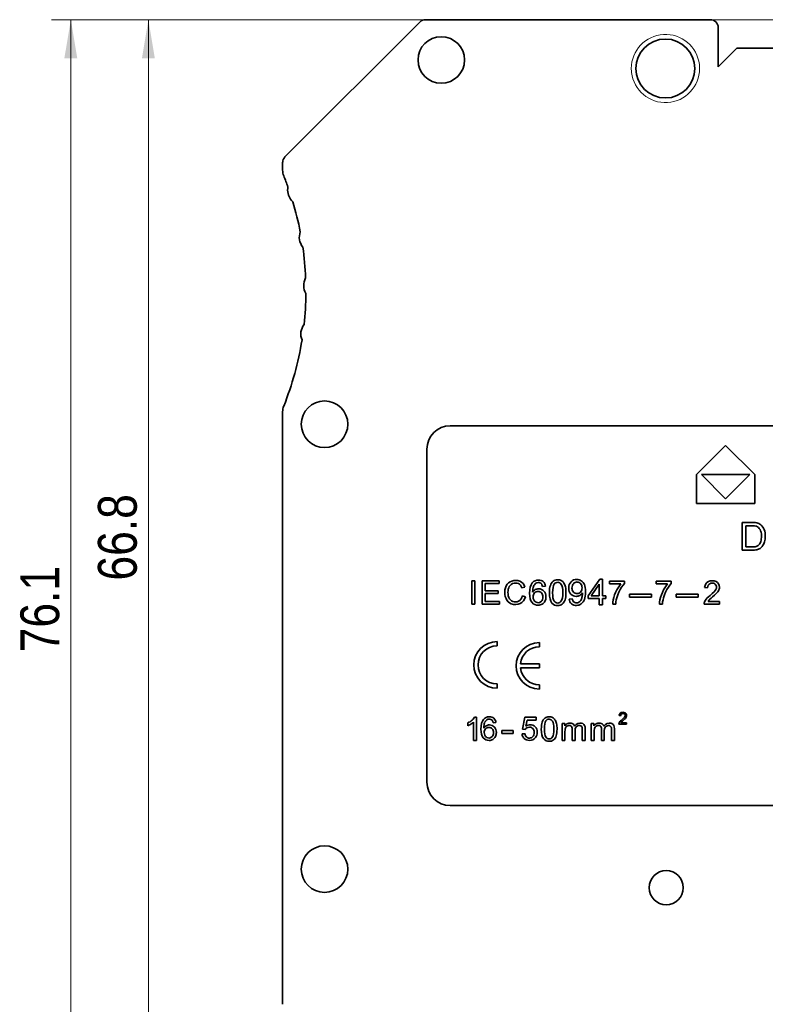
# Model space of a CAD drawing. Header units: millimetres. Extents: x 6 to 292, y 5 to 204.
# Tile 3 of 21: x 56 to 104, y 53 to 117. Entities that reach past the tile are written whole.
import ezdxf
from ezdxf.enums import TextEntityAlignment as Align

# ---------------------------------------------------------------- set-up
doc = ezdxf.new("R2010")
doc.units = ezdxf.units.MM
for name, color, linetype in [('可见', 7, 'Continuous'), ('尺寸层', 7, 'Continuous'), ('相切', 7, 'Continuous')]:
    doc.layers.add(name, color=color, linetype=linetype)
doc.styles.add('SEACAD_Arial_Narrow', font='ARIALN.TTF')
doc.dimstyles.new('DEGSON', dxfattribs={"dimtxt": 2.5, "dimasz": 2.5, "dimexe": 1.25, "dimexo": 0.75, "dimgap": 0.75, "dimtad": 1, "dimdec": 3, "dimdsep": 46, "dimtxsty": 'SEACAD_Arial_Narrow', "dimblk1": '_SE_FILLED', "dimblk2": '_SE_FILLED', "dimsah": 1, "dimcen": 1.25, "dimadec": 1, "dimazin": 0, "dimtfac": 0.7, "dimtdec": 3, "dimtmove": 0, "dimatfit": 3, "dimfxl": 1, "dimtolj": 1, "dimarcsym": 0})

# ---------------------------------------------------------------- blocks, each defined once
blk = doc.blocks.new('SE4')
at = {"layer": '可见', "color": 7, "linetype": 'Continuous', "lineweight": 35}
for p, q in [((72.712, 107.679), (81.419, 116.386)), ((81.773, 116.533), (100.14, 116.533)), ((84.979, 116.533), (81.773, 116.533)), ((87.447, 116.533), (84.979, 116.533)), ((92.384, 116.533), (87.447, 116.533)), ((94.852, 116.533), (92.384, 116.533)), ((100.14, 116.533), (94.852, 116.533)), ((100.64, 116.033), (100.64, 113.493)), ((100.64, 113.493), (101.84, 114.693)), ((101.84, 114.693), (113.74, 114.693)), ((72.565, 107.326), (72.565, 106.827)), ((72.565, 53.01), (72.565, 91.239)), ((132.215, 90.333), (83.365, 90.333)), ((101.118, 89.064), (99.244, 87.189)), ((102.994, 87.189), (101.118, 89.064)), ((81.865, 88.833), (81.865, 67.333)), ((99.244, 87.189), (99.244, 85.314)), ((99.557, 87.189), (102.676, 87.189)), ((101.119, 85.631), (99.557, 87.189)), ((102.676, 87.189), (101.119, 85.631)), ((102.994, 85.314), (102.994, 87.189)), ((99.244, 85.314), (102.994, 85.314)), ((102.192, 84.097), (102.81, 84.097)), ((102.192, 82.305), (102.192, 84.097)), ((102.807, 83.885), (102.429, 83.885)), ((102.429, 83.885), (102.43, 82.516)), ((102.839, 82.305), (102.192, 82.305)), ((102.43, 82.516), (102.812, 82.516)), ((84.762, 78.829), (84.762, 80.329)), ((84.762, 80.329), (84.96, 80.329)), ((84.96, 80.329), (84.96, 78.829)), ((85.431, 78.829), (85.431, 80.329)), ((85.431, 80.329), (86.515, 80.329)), ((86.515, 80.152), (85.629, 80.152)), ((85.629, 80.152), (85.629, 79.692)), ((86.515, 80.329), (86.515, 80.152)), ((86.973, 79.999), (87.041, 80.106)), ((87.041, 80.106), (87.126, 80.194)), ((87.126, 80.194), (87.227, 80.264)), ((87.228, 80.04), (87.174, 79.966)), ((87.227, 80.264), (87.341, 80.314)), ((87.298, 80.102), (87.228, 80.04)), ((87.382, 80.148), (87.298, 80.102)), ((87.341, 80.314), (87.462, 80.344)), ((87.478, 80.175), (87.382, 80.148)), ((87.462, 80.344), (87.591, 80.354)), ((87.587, 80.184), (87.478, 80.175)), ((87.681, 80.176), (87.587, 80.184)), ((87.591, 80.354), (87.733, 80.342)), ((87.765, 80.151), (87.681, 80.176)), ((87.733, 80.342), (87.859, 80.303)), ((87.836, 80.11), (87.765, 80.151)), ((87.897, 80.05), (87.836, 80.11)), ((87.859, 80.303), (87.969, 80.24)), ((87.948, 79.971), (87.897, 80.05)), ((87.969, 80.24), (88.061, 80.153)), ((88.061, 80.153), (88.133, 80.045)), ((88.133, 80.045), (88.183, 79.917)), ((92.261, 79.368), (93.011, 80.433)), ((92.974, 80.109), (92.459, 79.368)), ((92.974, 79.368), (92.974, 80.109)), ((93.011, 80.433), (93.175, 80.433)), ((93.175, 80.433), (93.176, 79.369)), ((93.633, 80.132), (93.633, 80.309)), ((93.633, 80.309), (94.604, 80.309)), ((94.368, 80.132), (93.633, 80.132)), ((94.276, 80.018), (94.368, 80.132)), ((94.509, 80.053), (94.414, 79.918)), ((94.604, 80.166), (94.509, 80.053)), ((94.604, 80.309), (94.604, 80.166)), ((96.647, 80.132), (96.647, 80.309)), ((96.647, 80.309), (97.618, 80.309)), ((97.382, 80.132), (96.647, 80.132)), ((97.29, 80.018), (97.382, 80.132)), ((97.523, 80.053), (97.428, 79.918)), ((97.618, 80.166), (97.523, 80.053)), ((97.618, 80.309), (97.618, 80.166)), ((99.792, 80.031), (99.841, 80.139)), ((99.841, 80.139), (99.913, 80.224)), ((99.913, 80.224), (100.008, 80.286)), ((99.993, 80.042), (99.966, 79.969)), ((100.037, 80.102), (99.993, 80.042)), ((100.008, 80.286), (100.121, 80.323)), ((100.096, 80.147), (100.037, 80.102)), ((100.167, 80.173), (100.096, 80.147)), ((100.121, 80.323), (100.254, 80.335)), ((100.25, 80.182), (100.167, 80.173)), ((100.328, 80.174), (100.25, 80.182)), ((100.254, 80.335), (100.388, 80.322)), ((100.396, 80.149), (100.328, 80.174)), ((100.388, 80.322), (100.502, 80.282)), ((100.454, 80.107), (100.396, 80.149)), ((100.498, 80.053), (100.454, 80.107)), ((100.524, 79.992), (100.498, 80.053)), ((100.502, 80.282), (100.596, 80.215)), ((100.596, 80.215), (100.666, 80.129)), ((100.666, 80.129), (100.708, 80.03)), ((85.629, 79.692), (86.459, 79.692)), ((86.459, 79.516), (85.629, 79.516)), ((85.629, 79.516), (85.629, 79.006)), ((86.459, 79.692), (86.459, 79.516)), ((86.883, 79.59), (86.893, 79.74)), ((86.892, 79.45), (86.883, 79.59)), ((86.918, 79.316), (86.892, 79.45)), ((86.893, 79.74), (86.923, 79.876)), ((86.923, 79.876), (86.973, 79.999)), ((87.093, 79.689), (87.088, 79.591)), ((87.088, 79.591), (87.094, 79.469)), ((87.109, 79.785), (87.093, 79.689)), ((87.094, 79.469), (87.112, 79.357)), ((87.135, 79.879), (87.109, 79.785)), ((87.174, 79.966), (87.135, 79.879)), ((87.988, 79.871), (87.948, 79.971)), ((88.183, 79.917), (87.988, 79.871)), ((89.508, 79.987), (89.314, 79.972)), ((93.913, 79.256), (93.963, 79.422)), ((93.963, 79.422), (94.027, 79.583)), ((94.027, 79.583), (94.103, 79.74)), ((94.103, 79.74), (94.188, 79.887)), ((94.161, 79.417), (94.103, 79.241)), ((94.234, 79.591), (94.161, 79.417)), ((94.188, 79.887), (94.276, 80.018)), ((94.32, 79.761), (94.234, 79.591)), ((94.414, 79.918), (94.32, 79.761)), ((94.917, 79.279), (94.917, 79.464)), ((94.917, 79.464), (96.332, 79.464)), ((96.332, 79.464), (96.332, 79.279)), ((96.927, 79.256), (96.977, 79.422)), ((96.977, 79.422), (97.041, 79.583)), ((97.041, 79.583), (97.117, 79.74)), ((97.117, 79.74), (97.202, 79.887)), ((97.175, 79.417), (97.117, 79.241)), ((97.248, 79.591), (97.175, 79.417)), ((97.202, 79.887), (97.29, 80.018)), ((97.334, 79.761), (97.248, 79.591)), ((97.428, 79.918), (97.334, 79.761)), ((97.931, 79.279), (97.931, 79.464)), ((97.931, 79.464), (99.346, 79.464)), ((99.346, 79.464), (99.346, 79.279)), ((99.767, 79.901), (99.792, 80.031)), ((99.956, 79.882), (99.767, 79.901)), ((99.966, 79.969), (99.956, 79.882)), ((100.116, 79.383), (100.261, 79.508)), ((100.261, 79.508), (100.371, 79.614)), ((100.371, 79.614), (100.446, 79.701)), ((100.493, 79.486), (100.398, 79.398)), ((100.446, 79.701), (100.494, 79.778)), ((100.562, 79.558), (100.493, 79.486)), ((100.494, 79.778), (100.523, 79.852)), ((100.523, 79.852), (100.532, 79.922)), ((100.532, 79.922), (100.524, 79.992)), ((100.614, 79.621), (100.562, 79.558)), ((100.655, 79.682), (100.614, 79.621)), ((100.685, 79.741), (100.655, 79.682)), ((100.705, 79.8), (100.685, 79.741)), ((100.717, 79.859), (100.705, 79.8)), ((100.708, 80.03), (100.722, 79.918)), ((100.722, 79.918), (100.717, 79.859)), ((84.96, 78.829), (84.762, 78.829)), ((86.55, 78.829), (85.431, 78.829)), ((85.629, 79.006), (86.55, 79.006)), ((86.55, 79.006), (86.55, 78.829)), ((86.962, 79.188), (86.918, 79.316)), ((87.023, 79.073), (86.962, 79.188)), ((87.1, 78.977), (87.023, 79.073)), ((87.194, 78.902), (87.1, 78.977)), ((87.112, 79.357), (87.143, 79.257)), ((87.143, 79.257), (87.187, 79.17)), ((87.187, 79.17), (87.245, 79.099)), ((87.305, 78.847), (87.194, 78.902)), ((87.245, 79.099), (87.317, 79.043)), ((87.436, 78.814), (87.305, 78.847)), ((87.317, 79.043), (87.398, 79.004)), ((87.398, 79.004), (87.482, 78.981)), ((87.588, 78.803), (87.436, 78.814)), ((87.482, 78.981), (87.572, 78.973)), ((87.572, 78.973), (87.677, 78.984)), ((87.736, 78.817), (87.588, 78.803)), ((87.677, 78.984), (87.771, 79.016)), ((87.868, 78.86), (87.736, 78.817)), ((87.771, 79.016), (87.854, 79.069)), ((87.854, 79.069), (87.923, 79.144)), ((87.984, 78.931), (87.868, 78.86)), ((87.923, 79.144), (87.975, 79.239)), ((87.975, 79.239), (88.01, 79.355)), ((88.081, 79.03), (87.984, 78.931)), ((88.01, 79.355), (88.209, 79.304)), ((88.156, 79.154), (88.081, 79.03)), ((88.209, 79.304), (88.156, 79.154)), ((91.037, 79.153), (91.231, 79.171)), ((92.261, 79.183), (92.261, 79.368)), ((92.974, 79.183), (92.261, 79.183)), ((92.459, 79.368), (92.974, 79.368)), ((92.974, 78.79), (92.974, 79.183)), ((93.176, 78.79), (92.974, 78.79)), ((93.176, 79.369), (93.398, 79.368)), ((93.397, 79.183), (93.176, 79.183)), ((93.176, 79.183), (93.176, 78.79)), ((93.398, 79.368), (93.397, 79.183)), ((93.843, 78.829), (93.852, 78.955)), ((94.032, 78.829), (93.843, 78.829)), ((93.852, 78.955), (93.875, 79.097)), ((93.875, 79.097), (93.913, 79.256)), ((94.047, 78.974), (94.032, 78.829)), ((94.07, 79.112), (94.047, 78.974)), ((94.103, 79.241), (94.07, 79.112)), ((96.332, 79.279), (94.917, 79.279)), ((96.857, 78.829), (96.866, 78.955)), ((97.046, 78.829), (96.857, 78.829)), ((96.866, 78.955), (96.889, 79.097)), ((96.889, 79.097), (96.927, 79.256)), ((97.061, 78.974), (97.046, 78.829)), ((97.085, 79.112), (97.061, 78.974)), ((97.117, 79.241), (97.085, 79.112)), ((99.346, 79.279), (97.931, 79.279)), ((99.732, 78.829), (99.734, 78.872)), ((100.724, 78.829), (99.732, 78.829)), ((99.734, 78.872), (99.741, 78.915)), ((99.741, 78.915), (99.754, 78.956)), ((99.754, 78.956), (99.784, 79.024)), ((99.784, 79.024), (99.824, 79.09)), ((99.824, 79.09), (99.875, 79.156)), ((99.875, 79.156), (99.939, 79.225)), ((99.939, 79.225), (100.019, 79.301)), ((100.01, 79.039), (99.988, 79.006)), ((99.988, 79.006), (100.724, 79.006)), ((100.036, 79.072), (100.01, 79.039)), ((100.019, 79.301), (100.116, 79.383)), ((100.066, 79.105), (100.036, 79.072)), ((100.11, 79.148), (100.066, 79.105)), ((100.181, 79.211), (100.11, 79.148)), ((100.278, 79.294), (100.181, 79.211)), ((100.398, 79.398), (100.278, 79.294)), ((100.724, 79.006), (100.724, 78.829)), ((86.386, 76.406), (86.386, 76.134)), ((89.112, 76.348), (89.112, 76.075)), ((87.893, 74.984), (89.112, 74.984)), ((89.112, 74.984), (89.112, 74.711)), ((87.893, 74.711), (89.112, 74.711)), ((86.386, 73.406), (86.386, 73.679)), ((89.112, 73.348), (89.112, 73.621)), ((94.291, 71.753), (94.327, 71.796)), ((94.327, 71.796), (94.375, 71.827)), ((94.375, 71.827), (94.433, 71.846)), ((94.433, 71.846), (94.5, 71.852)), ((94.5, 71.852), (94.568, 71.845)), ((94.568, 71.845), (94.625, 71.825)), ((94.625, 71.825), (94.673, 71.792)), ((94.673, 71.792), (94.708, 71.748)), ((84.501, 71.163), (84.576, 71.202)), ((84.501, 70.986), (84.501, 71.163)), ((84.576, 71.202), (84.646, 71.243)), ((84.646, 71.243), (84.711, 71.289)), ((84.711, 71.289), (84.771, 71.339)), ((84.82, 71.165), (84.762, 71.123)), ((84.771, 71.339), (84.84, 71.407)), ((84.868, 71.207), (84.82, 71.165)), ((84.84, 71.407), (84.894, 71.473)), ((84.868, 70.038), (84.868, 71.207)), ((84.894, 71.473), (84.934, 71.538)), ((84.934, 71.538), (85.052, 71.538)), ((85.052, 71.538), (85.051, 70.038)), ((86.313, 71.192), (86.13, 71.178)), ((88.029, 70.764), (88.173, 71.527)), ((88.173, 71.527), (88.912, 71.526)), ((88.319, 71.352), (88.239, 70.953)), ((88.912, 71.352), (88.319, 71.352)), ((88.912, 71.526), (88.912, 71.352)), ((90.943, 71.136), (91.008, 71.152)), ((91.008, 71.152), (91.079, 71.158)), ((91.079, 71.158), (91.155, 71.152)), ((91.155, 71.152), (91.222, 71.135)), ((91.597, 71.136), (91.728, 71.157)), ((91.728, 71.157), (91.828, 71.147)), ((91.828, 71.147), (91.912, 71.117)), ((92.825, 71.135), (92.89, 71.151)), ((92.89, 71.151), (92.961, 71.157)), ((92.961, 71.157), (93.037, 71.151)), ((93.037, 71.151), (93.104, 71.134)), ((93.479, 71.135), (93.61, 71.156)), ((93.61, 71.156), (93.71, 71.146)), ((93.71, 71.146), (93.794, 71.116)), ((94.24, 71.135), (94.247, 71.156)), ((94.247, 71.156), (94.262, 71.19)), ((94.254, 71.633), (94.266, 71.699)), ((94.349, 71.623), (94.254, 71.633)), ((94.262, 71.19), (94.282, 71.223)), ((94.266, 71.699), (94.291, 71.753)), ((94.282, 71.223), (94.308, 71.257)), ((94.308, 71.257), (94.34, 71.291)), ((94.34, 71.291), (94.381, 71.33)), ((94.354, 71.667), (94.349, 71.623)), ((94.368, 71.705), (94.354, 71.667)), ((94.376, 71.197), (94.365, 71.18)), ((94.365, 71.18), (94.737, 71.18)), ((94.39, 71.735), (94.368, 71.705)), ((94.389, 71.214), (94.376, 71.197)), ((94.381, 71.33), (94.43, 71.371)), ((94.404, 71.231), (94.389, 71.214)), ((94.42, 71.757), (94.39, 71.735)), ((94.427, 71.253), (94.404, 71.231)), ((94.456, 71.771), (94.42, 71.757)), ((94.463, 71.285), (94.427, 71.253)), ((94.43, 71.371), (94.503, 71.434)), ((94.498, 71.775), (94.456, 71.771)), ((94.512, 71.326), (94.463, 71.285)), ((94.537, 71.771), (94.498, 71.775)), ((94.503, 71.434), (94.559, 71.488)), ((94.573, 71.379), (94.512, 71.326)), ((94.572, 71.758), (94.537, 71.771)), ((94.559, 71.488), (94.597, 71.532)), ((94.601, 71.737), (94.572, 71.758)), ((94.62, 71.423), (94.573, 71.379)), ((94.597, 71.532), (94.621, 71.571)), ((94.623, 71.71), (94.601, 71.737)), ((94.656, 71.459), (94.62, 71.423)), ((94.621, 71.571), (94.635, 71.608)), ((94.636, 71.679), (94.623, 71.71)), ((94.635, 71.608), (94.64, 71.644)), ((94.64, 71.644), (94.636, 71.679)), ((94.682, 71.491), (94.656, 71.459)), ((94.702, 71.522), (94.682, 71.491)), ((94.718, 71.552), (94.702, 71.522)), ((94.708, 71.748), (94.729, 71.698)), ((94.728, 71.582), (94.718, 71.552)), ((94.734, 71.611), (94.728, 71.582)), ((94.729, 71.698), (94.736, 71.642)), ((94.736, 71.642), (94.734, 71.611)), ((94.737, 71.18), (94.737, 71.091)), ((84.561, 71.011), (84.501, 70.986)), ((84.625, 71.042), (84.561, 71.011)), ((84.695, 71.081), (84.625, 71.042)), ((84.762, 71.123), (84.695, 71.081)), ((86.697, 70.67), (87.434, 70.669)), ((86.697, 70.485), (86.697, 70.67)), ((87.434, 70.669), (87.433, 70.485)), ((88.199, 70.742), (88.029, 70.764)), ((90.578, 70.035), (90.579, 71.133)), ((90.579, 71.133), (90.745, 71.133)), ((90.745, 71.133), (90.745, 70.979)), ((90.745, 70.979), (90.784, 71.029)), ((90.765, 70.604), (90.764, 70.034)), ((90.768, 70.697), (90.765, 70.604)), ((90.778, 70.773), (90.768, 70.697)), ((90.795, 70.834), (90.778, 70.773)), ((90.784, 71.029), (90.83, 71.072)), ((90.819, 70.883), (90.795, 70.834)), ((90.851, 70.923), (90.819, 70.883)), ((90.83, 71.072), (90.883, 71.109)), ((90.892, 70.955), (90.851, 70.923)), ((90.883, 71.109), (90.943, 71.136)), ((90.938, 70.978), (90.892, 70.955)), ((90.986, 70.992), (90.938, 70.978)), ((91.037, 70.996), (90.986, 70.992)), ((91.099, 70.989), (91.037, 70.996)), ((91.149, 70.969), (91.099, 70.989)), ((91.186, 70.934), (91.149, 70.969)), ((91.211, 70.886), (91.186, 70.934)), ((91.226, 70.824), (91.211, 70.886)), ((91.222, 71.135), (91.278, 71.107)), ((91.231, 70.748), (91.226, 70.824)), ((91.231, 70.034), (91.231, 70.748)), ((91.278, 71.107), (91.325, 71.069)), ((91.325, 71.069), (91.362, 71.021)), ((91.362, 71.021), (91.388, 70.965)), ((91.388, 70.965), (91.484, 71.072)), ((91.426, 70.775), (91.417, 70.672)), ((91.417, 70.672), (91.417, 70.034)), ((91.451, 70.857), (91.426, 70.775)), ((91.494, 70.919), (91.451, 70.857)), ((91.484, 71.072), (91.597, 71.136)), ((91.549, 70.962), (91.494, 70.919)), ((91.613, 70.987), (91.549, 70.962)), ((91.686, 70.996), (91.613, 70.987)), ((91.727, 70.993), (91.686, 70.996)), ((91.765, 70.983), (91.727, 70.993)), ((91.798, 70.966), (91.765, 70.983)), ((91.826, 70.944), (91.798, 70.966)), ((91.848, 70.917), (91.826, 70.944)), ((91.864, 70.887), (91.848, 70.917)), ((91.874, 70.847), (91.864, 70.887)), ((91.88, 70.793), (91.874, 70.847)), ((91.882, 70.726), (91.88, 70.793)), ((91.881, 70.034), (91.882, 70.726)), ((91.912, 71.117), (91.979, 71.066)), ((91.979, 71.066), (92.028, 70.995)), ((92.028, 70.995), (92.057, 70.902)), ((92.057, 70.902), (92.067, 70.788)), ((92.067, 70.788), (92.066, 70.034)), ((92.46, 70.033), (92.461, 71.132)), ((92.461, 71.132), (92.627, 71.132)), ((92.627, 71.132), (92.627, 70.978)), ((92.627, 70.978), (92.666, 71.028)), ((92.647, 70.603), (92.646, 70.033)), ((92.65, 70.695), (92.647, 70.603)), ((92.66, 70.772), (92.65, 70.695)), ((92.677, 70.833), (92.66, 70.772)), ((92.666, 71.028), (92.712, 71.071)), ((92.701, 70.882), (92.677, 70.833)), ((92.733, 70.922), (92.701, 70.882)), ((92.712, 71.071), (92.765, 71.107)), ((92.774, 70.954), (92.733, 70.922)), ((92.765, 71.107), (92.825, 71.135)), ((92.82, 70.977), (92.774, 70.954)), ((92.868, 70.991), (92.82, 70.977)), ((92.919, 70.995), (92.868, 70.991)), ((92.981, 70.988), (92.919, 70.995)), ((93.031, 70.967), (92.981, 70.988)), ((93.068, 70.933), (93.031, 70.967)), ((93.093, 70.885), (93.068, 70.933)), ((93.108, 70.823), (93.093, 70.885)), ((93.104, 71.134), (93.16, 71.106)), ((93.113, 70.747), (93.108, 70.823)), ((93.113, 70.033), (93.113, 70.747)), ((93.16, 71.106), (93.207, 71.067)), ((93.207, 71.067), (93.244, 71.02)), ((93.244, 71.02), (93.27, 70.964)), ((93.27, 70.964), (93.366, 71.071)), ((93.308, 70.774), (93.299, 70.671)), ((93.299, 70.671), (93.299, 70.033)), ((93.333, 70.856), (93.308, 70.774)), ((93.376, 70.918), (93.333, 70.856)), ((93.366, 71.071), (93.479, 71.135)), ((93.431, 70.96), (93.376, 70.918)), ((93.495, 70.986), (93.431, 70.96)), ((93.568, 70.995), (93.495, 70.986)), ((93.609, 70.991), (93.568, 70.995)), ((93.647, 70.981), (93.609, 70.991)), ((93.68, 70.965), (93.647, 70.981)), ((93.708, 70.942), (93.68, 70.965)), ((93.73, 70.916), (93.708, 70.942)), ((93.746, 70.886), (93.73, 70.916)), ((93.756, 70.846), (93.746, 70.886)), ((93.762, 70.792), (93.756, 70.846)), ((93.764, 70.725), (93.762, 70.792)), ((93.763, 70.032), (93.764, 70.725)), ((93.794, 71.116), (93.861, 71.065)), ((93.861, 71.065), (93.91, 70.994)), ((93.91, 70.994), (93.939, 70.901)), ((93.939, 70.901), (93.949, 70.787)), ((93.949, 70.787), (93.948, 70.032)), ((94.236, 71.113), (94.24, 71.135)), ((94.236, 71.091), (94.236, 71.113)), ((94.737, 71.091), (94.236, 71.091)), ((85.051, 70.038), (84.868, 70.038)), ((87.433, 70.485), (86.697, 70.485)), ((87.996, 70.451), (88.188, 70.467)), ((90.578, 70.035), (90.764, 70.034)), ((91.231, 70.034), (91.417, 70.034)), ((91.881, 70.034), (92.066, 70.034)), ((92.46, 70.033), (92.646, 70.033)), ((93.113, 70.033), (93.299, 70.033)), ((93.763, 70.032), (93.948, 70.032)), ((83.365, 65.833), (132.215, 65.833))]:
    blk.add_line(p, q, dxfattribs=at)
for centre, radius in [((82.79, 113.933), 1.5), ((97.24, 113.383), 1.9), ((75.265, 90.433), 1.5), ((75.265, 61.733), 1.5), ((97.29, 60.533), 1.1)]:
    blk.add_circle(centre, radius, dxfattribs=at)
for centre, radius, start, end in [((81.773, 116.033), 0.5, 89.99965, 135), ((100.14, 116.033), 0.5, 0.00501, 90), ((100.14, 116.033), 0.5, 67.92983, 90.00002), ((73.065, 107.326), 0.5, 170.9794, 179.99707), ((73.066, 107.326), 0.5, 135, 178.63828), ((73.07, 107.326), 0.505, 178.64349, 179.98972), ((73.565, 106.827), 1, 180.00018, 201.7868), ((54.065, 99.033), 20, 19.58851, 21.7868), ((73.888, 105.533), 1.001, 168.16117, 179.9948), ((73.887, 105.533), 1, 180, 228.15597), ((54.065, 99.033), 20, 10.99146, 16.72342), ((74.636, 102.497), 1, 159.55891, 219.55891), ((54.065, 99.033), 20, 2.3944, 8.12637), ((74.922, 99.383), 1, 150.96186, 210.96186), ((54.065, 99.033), 20, 353.78757, 359.52931), ((74.736, 96.254), 1, 142.04401, 202.64026), ((54.065, 99.033), 20, 338.21322, 350.8967), ((73.565, 91.239), 1, 158.21322, 180.00003), ((83.365, 88.833), 1.5, 89.99997, 179.99996), ((102.848, 82.578), 1.519, 79.34254, 91.43788), ((103, 83.474), 0.611, 50.14228, 77.85713), ((102.915, 83.387), 0.732, 19.65616, 49.41785), ((102.485, 83.233), 1.19, 358.92211, 19.65616), ((102.976, 82.932), 0.399, 286.68126, 313.54243), ((102.844, 83.03), 0.562, 316.40702, 343.01449), ((102.98, 82.951), 0.638, 304.4818, 325.31698), ((102.319, 83.19), 1.111, 343.01449, 1.24451), ((102.794, 83.079), 0.863, 325.31698, 344.5106), ((102.442, 83.189), 1.232, 343.95753, 0.99311), ((102.843, 83.45), 0.935, 268.13021, 285.38833), ((102.856, 83.525), 1.22, 269.23025, 282.86416), ((102.979, 82.985), 0.666, 282.86416, 302.89258), ((89.039, 79.89), 0.494, 88.06203, 140.98775), ((89.154, 79.815), 0.449, 127.5843, 159.26647), ((89.04, 79.954), 0.269, 89.1516, 126.40046), ((89.048, 79.961), 0.262, 42.80271, 90.82239), ((89.073, 79.931), 0.453, 50.0475, 92.17021), ((89.059, 79.946), 0.451, 5.13481, 47.4069), ((90.379, 79.865), 0.584, 130.76833, 163.1951), ((90.288, 79.976), 0.26, 88.21494, 146.68279), ((90.288, 79.954), 0.282, 31.88418, 88.21493), ((90.317, 79.961), 0.441, 32.29519, 61.8214), ((89.992, 79.763), 0.821, 13.35831, 31.85255), ((91.512, 79.927), 0.496, 88.66215, 136.219), ((91.551, 79.946), 0.31, 90.4534, 139.75317), ((91.527, 79.893), 0.53, 56.80634, 90.31356), ((91.549, 79.963), 0.292, 40.54845, 90.12088), ((91.518, 79.886), 0.54, 22.21044, 56.47828), ((89.065, 79.362), 0.456, 117.84267, 147.77718), ((89.054, 79.314), 0.345, 136.92809, 182.32573), ((89.067, 79.345), 0.472, 90.11459, 117.10881), ((89.071, 79.371), 0.446, 42.65554, 90.63993), ((89.218, 79.608), 1.611, 358.5074, 12.37328), ((91.487, 79.792), 0.462, 222.7787, 270.80026), ((91.493, 79.796), 0.465, 299.22055, 327.49306), ((90.858, 79.506), 1.028, 346.08011, 359.96741), ((90.24, 79.479), 1.647, 0.92429, 2.32239), ((89.162, 79.3), 0.453, 179.9582, 205.24772), ((89.047, 79.235), 0.321, 203.68194, 237.10678), ((89.031, 79.201), 0.284, 235.99706, 319.71393), ((89.045, 79.228), 0.474, 301.67891, 334.24381), ((90.276, 79.183), 0.453, 218.63737, 272.33932), ((90.311, 79.185), 0.455, 267.81799, 308.0567), ((90.207, 79.271), 0.587, 310.94208, 343.19963), ((91.48, 79.206), 0.461, 230.09468, 272.34396), ((91.493, 79.169), 0.259, 229.58428, 272.27427), ((91.496, 79.779), 0.449, 269.67829, 299.98672), ((91.51, 79.273), 0.528, 268.83746, 305.3942), ((91.51, 79.217), 0.306, 268.78281, 300.7381), ((91.485, 79.253), 0.35, 301.29979, 327.96619), ((91.203, 79.404), 0.67, 329.77985, 347.48502), ((91.458, 79.314), 0.592, 307.18933, 341.49751), ((86.386, 74.906), 1.5, 90, 270), ((89.112, 74.848), 1.5, 90, 270), ((86.386, 74.906), 1.227, 90, 270), ((89.112, 74.848), 1.227, 90, 173.62041), ((89.112, 74.848), 1.227, 186.37959, 270), ((85.871, 71.101), 0.465, 88.06203, 140.98775), ((85.979, 71.031), 0.422, 127.5843, 159.26647), ((85.872, 71.161), 0.253, 89.1516, 126.40046), ((85.879, 71.168), 0.246, 42.80271, 90.82239), ((85.903, 71.14), 0.426, 50.0475, 92.17021), ((85.785, 71.121), 0.349, 9.49667, 38.0674), ((85.89, 71.155), 0.424, 5.13481, 47.4069), ((89.825, 71.051), 0.553, 130.76833, 163.1951), ((89.739, 71.157), 0.247, 88.21492, 146.68279), ((89.738, 71.136), 0.267, 31.88418, 88.21491), ((89.767, 71.143), 0.417, 32.29519, 61.8214), ((89.458, 70.955), 0.778, 13.35831, 31.85255), ((85.895, 70.605), 0.429, 117.84267, 147.77718), ((85.885, 70.56), 0.324, 136.92809, 182.32573), ((85.987, 70.546), 0.426, 179.9582, 205.24772), ((85.897, 70.589), 0.444, 90.11459, 117.10881), ((85.901, 70.613), 0.42, 42.65554, 90.63993), ((88.463, 70.568), 0.315, 118.61852, 146.63916), ((88.467, 70.558), 0.326, 89.27834, 118.31703), ((88.529, 70.599), 0.447, 44.3983, 91.20546), ((88.725, 70.808), 1.526, 358.5074, 12.37328), ((85.878, 70.486), 0.302, 203.68194, 237.10678), ((85.864, 70.453), 0.267, 235.99706, 319.71393), ((85.877, 70.479), 0.446, 301.67891, 334.24381), ((88.479, 70.472), 0.286, 268.86123, 319.25454), ((89.727, 70.405), 0.429, 218.63737, 272.33932), ((89.761, 70.407), 0.431, 267.81799, 308.0567), ((89.662, 70.488), 0.556, 310.94208, 343.19963), ((83.365, 67.333), 1.5, 179.99996, 269.99912)]:
    blk.add_arc(centre, radius, start, end, dxfattribs=at)
for points in [[(103.113, 83.848), (103.05, 83.873), (102.947, 83.885), (102.807, 83.885)], [(103.338, 83.646), (103.276, 83.747), (103.201, 83.814), (103.113, 83.848)], [(103.43, 83.214), (103.43, 83.402), (103.399, 83.545), (103.338, 83.646)], [(88.485, 79.529), (88.485, 79.838), (88.541, 80.061), (88.655, 80.201)], [(89.314, 79.972), (89.296, 80.048), (89.272, 80.104), (89.24, 80.139)], [(90.071, 80.119), (90.001, 80.02), (89.967, 79.835), (89.967, 79.566)], [(91.007, 79.868), (91.007, 80.035), (91.056, 80.168), (91.154, 80.27)], [(91.863, 79.878), (91.863, 79.994), (91.833, 80.086), (91.771, 80.153)], [(92.018, 80.09), (92.064, 79.984), (92.087, 79.83), (92.087, 79.628)], [(88.639, 78.936), (88.536, 79.056), (88.485, 79.254), (88.485, 79.529)], [(88.734, 79.974), (88.699, 79.888), (88.681, 79.765), (88.679, 79.605)], [(89.336, 79.289), (89.337, 79.399), (89.307, 79.486), (89.249, 79.549)], [(89.76, 79.566), (89.76, 79.76), (89.78, 79.916), (89.82, 80.034)], [(89.922, 78.9), (89.814, 79.036), (89.76, 79.259), (89.76, 79.566)], [(89.967, 79.566), (89.967, 79.297), (89.998, 79.118), (90.061, 79.029)], [(90.828, 79.566), (90.828, 79.374), (90.808, 79.219), (90.769, 79.101)], [(91.148, 79.478), (91.054, 79.577), (91.007, 79.706), (91.007, 79.868)], [(91.773, 79.606), (91.833, 79.672), (91.863, 79.762), (91.863, 79.878)], [(92.087, 79.628), (92.087, 79.418), (92.065, 79.251), (92.019, 79.126)], [(89.247, 79.017), (89.307, 79.084), (89.337, 79.175), (89.336, 79.289)], [(90.061, 79.029), (90.124, 78.94), (90.202, 78.896), (90.294, 78.896)], [(90.294, 78.896), (90.387, 78.896), (90.464, 78.941), (90.527, 79.03)], [(91.184, 78.852), (91.103, 78.924), (91.054, 79.023), (91.037, 79.153)], [(91.231, 79.171), (91.248, 79.08), (91.279, 79.014), (91.325, 78.972)], [(85.35, 70.762), (85.35, 71.052), (85.403, 71.262), (85.51, 71.394)], [(85.584, 71.18), (85.551, 71.099), (85.534, 70.984), (85.533, 70.834)], [(89.238, 70.768), (89.238, 70.952), (89.257, 71.099), (89.295, 71.211)], [(89.533, 71.292), (89.467, 71.198), (89.434, 71.023), (89.434, 70.768)], [(85.495, 70.205), (85.398, 70.317), (85.35, 70.503), (85.35, 70.762)], [(86.067, 70.281), (86.123, 70.344), (86.151, 70.429), (86.151, 70.536)], [(86.151, 70.536), (86.151, 70.64), (86.124, 70.721), (86.068, 70.781)], [(88.239, 70.953), (88.328, 71.015), (88.422, 71.046), (88.52, 71.046)], [(88.7, 70.795), (88.642, 70.855), (88.565, 70.885), (88.471, 70.885)], [(88.696, 70.285), (88.757, 70.351), (88.787, 70.439), (88.788, 70.549)], [(88.788, 70.549), (88.788, 70.653), (88.759, 70.735), (88.7, 70.795)], [(88.848, 70.911), (88.937, 70.821), (88.981, 70.706), (88.981, 70.565)], [(88.981, 70.565), (88.981, 70.43), (88.942, 70.314), (88.863, 70.216)], [(89.392, 70.137), (89.29, 70.266), (89.238, 70.477), (89.238, 70.768)], [(89.434, 70.768), (89.434, 70.513), (89.464, 70.344), (89.524, 70.259)], [(90.25, 70.768), (90.251, 70.586), (90.232, 70.439), (90.195, 70.327)], [(88.142, 70.15), (88.057, 70.225), (88.008, 70.326), (87.996, 70.451)], [(88.473, 70.036), (88.338, 70.036), (88.228, 70.074), (88.142, 70.15)], [(88.188, 70.467), (88.202, 70.373), (88.235, 70.304), (88.286, 70.257)], [(88.286, 70.257), (88.338, 70.209), (88.4, 70.186), (88.473, 70.186)], [(88.863, 70.216), (88.768, 70.096), (88.638, 70.036), (88.473, 70.036)], [(89.524, 70.259), (89.583, 70.175), (89.657, 70.133), (89.744, 70.133)], [(89.744, 70.133), (89.832, 70.133), (89.905, 70.175), (89.965, 70.26)]]:
    blk.add_open_spline(points, degree=3, dxfattribs=at)
for points in [[(89.998, 80.307), (90.076, 80.371), (90.175, 80.403), (90.294, 80.403), (90.382, 80.403), (90.459, 80.385), (90.525, 80.35)], [(90.527, 79.03), (90.59, 79.119), (90.622, 79.298), (90.622, 79.566), (90.622, 79.836), (90.59, 80.015), (90.527, 80.103)], [(91.314, 80.146), (91.248, 80.073), (91.214, 79.978), (91.214, 79.861), (91.214, 79.756), (91.246, 79.672), (91.309, 79.606)], [(89.249, 79.549), (89.19, 79.613), (89.116, 79.644), (89.027, 79.644), (88.938, 79.644), (88.863, 79.613), (88.802, 79.549)], [(89.399, 79.673), (89.491, 79.577), (89.537, 79.453), (89.537, 79.301), (89.537, 79.201), (89.515, 79.108), (89.472, 79.022)], [(91.309, 79.606), (91.372, 79.541), (91.45, 79.508), (91.543, 79.508), (91.636, 79.508), (91.713, 79.541), (91.773, 79.606)], [(89.294, 78.825), (89.219, 78.779), (89.134, 78.757), (89.038, 78.757), (88.875, 78.757), (88.742, 78.816), (88.639, 78.936)], [(89.463, 71.47), (89.538, 71.531), (89.632, 71.561), (89.744, 71.561), (89.827, 71.561), (89.901, 71.544), (89.964, 71.511)], [(89.965, 70.26), (90.025, 70.344), (90.055, 70.514), (90.055, 70.768), (90.055, 71.024), (90.025, 71.193), (89.965, 71.277)], [(86.068, 70.781), (86.013, 70.841), (85.944, 70.87), (85.86, 70.87), (85.776, 70.87), (85.706, 70.841), (85.648, 70.781)], [(86.21, 70.898), (86.296, 70.807), (86.339, 70.691), (86.339, 70.547), (86.339, 70.453), (86.319, 70.366), (86.278, 70.285)], [(86.111, 70.1), (86.04, 70.057), (85.96, 70.035), (85.87, 70.035), (85.717, 70.035), (85.591, 70.092), (85.495, 70.205)]]:
    blk.add_open_spline(points, degree=3, knots=[0, 0, 0, 0, 0.5, 0.5, 0.5, 1, 1, 1, 1], dxfattribs=at)
at = {"layer": '相切', "color": 7, "linetype": 'Continuous', "lineweight": 13}
for centre, radius, start, end in [((97.24, 113.383), 2.2, 6.61542, 179.99905), ((97.257, 113.382), 2.217, 179.98502, 186.54956), ((97.24, 113.383), 2.2, 186.61105, 0.00358), ((97.222, 113.383), 2.219, 0.00797, 6.56613)]:
    blk.add_arc(centre, radius, start, end, dxfattribs=at)
blk = doc.blocks.new('DMBLK142')
at = {"layer": '尺寸层', "linetype": 'Continuous', "lineweight": 13}
for points in [[(63.491, 114.033), (64.325, 114.033), (63.908, 116.533)], [(63.491, 52.233), (63.908, 49.733), (64.325, 52.233)]]:
    blk.add_hatch(color=7, dxfattribs=at).paths.add_polyline_path(points)
at = {"layer": '尺寸层', "color": 7, "linetype": 'Continuous', "lineweight": 13}
for p, q in [((89.165, 116.533), (62.658, 116.533)), ((63.908, 49.733), (63.908, 116.533)), ((94.527, 49.733), (62.658, 49.733))]:
    blk.add_line(p, q, dxfattribs=at)
at = {"layer": '尺寸层', "color": 7, "linetype": 'Continuous', "lineweight": 13, "style": 'SEACAD_Arial_Narrow'}
blk.add_text('66.8', height=2.5, rotation=90, dxfattribs=at).set_placement((60.658, 80.349), align=Align.TOP_LEFT)
blk = doc.blocks.new('_SE_FILLED')
at = {"color": 0}
blk.add_line((0, 0), (-1, 0), dxfattribs=at)
blk.add_solid([(0, 0), (-1, -0.1665), (-1, 0.1665), (0, 0)], dxfattribs=at)
blk = doc.blocks.new('DMBLK143')
at = {"layer": '尺寸层', "linetype": 'Continuous', "lineweight": 13}
for points in [[(58.491, 114.033), (59.325, 114.033), (58.908, 116.533)], [(58.491, 42.974), (58.908, 40.474), (59.325, 42.974)]]:
    blk.add_hatch(color=7, dxfattribs=at).paths.add_polyline_path(points)
at = {"layer": '尺寸层', "color": 7, "linetype": 'Continuous', "lineweight": 13}
for p, q in [((114.69, 116.533), (57.658, 116.533)), ((58.908, 116.533), (58.908, 40.474)), ((119.797, 40.474), (57.658, 40.474))]:
    blk.add_line(p, q, dxfattribs=at)
at = {"layer": '尺寸层', "color": 7, "linetype": 'Continuous', "lineweight": 13, "style": 'SEACAD_Arial_Narrow'}
blk.add_text('76.1', height=2.5, rotation=90, dxfattribs=at).set_placement((55.658, 75.719), align=Align.TOP_LEFT)

msp = doc.modelspace()

# ---------------------------------------------------------------- block references
at = {"layer": '尺寸层'}
msp.add_blockref('SE4', (0, 0), dxfattribs=at)

# ---------------------------------------------------------------- dimensions: what is measured, and where the dimension line sits
at = {"layer": '尺寸层', "color": 7, "linetype": 'Continuous', "lineweight": 13}
dim = msp.add_linear_dim(base=(58.9081, 40.4739), p1=(133.8084, 116.533), p2=(120.5475, 40.4739), angle=90, text='\\A1;<>', dimstyle='DEGSON', override={"dimdec": 1}, dxfattribs=at)
dim.commit()
dim.dimension.update_dxf_attribs({"geometry": 'DMBLK143', "text_midpoint": (58.9081, 78.5034), "dimtype": 160})
dim = msp.add_linear_dim(base=(63.9081, 116.5329), p1=(95.2769, 49.733), p2=(89.9155, 116.5329), angle=90, text='\\A1;<>', dimstyle='DEGSON', dxfattribs=at)
dim.commit()
dim.dimension.update_dxf_attribs({"geometry": 'DMBLK142', "text_midpoint": (63.9081, 83.1329), "dimtype": 160})

doc.saveas('drawing.dxf')
